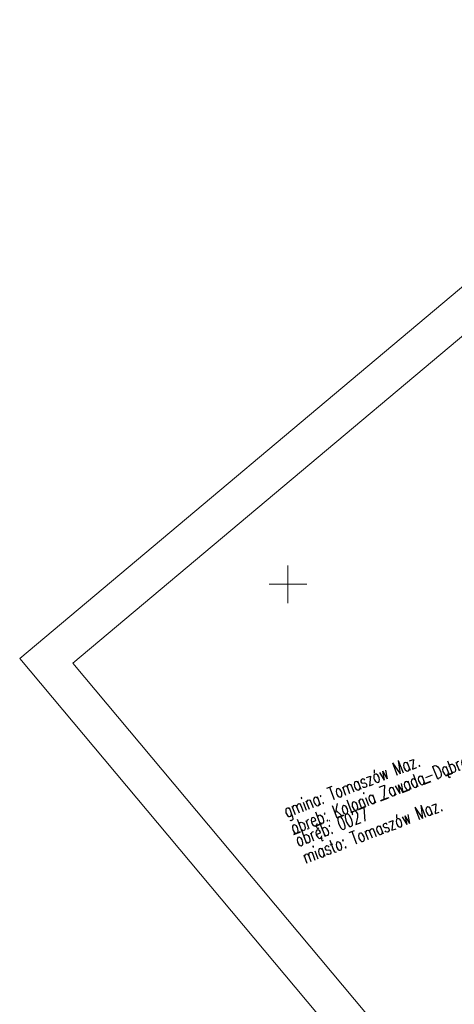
# Model space of a CAD drawing. Header units: metres. Extents: x 7429064 to 7430889, y 5709479 to 5710355.
# Tile 3 of 56: x 7429064 to 7429122, y 5709594 to 5709725. Entities that reach past the tile are written whole.
import ezdxf
from ezdxf.enums import TextEntityAlignment as Align

# ---------------------------------------------------------------- set-up
doc = ezdxf.new("R2010")
doc.units = ezdxf.units.M
doc.linetypes.add('1', pattern=[0])
doc.linetypes.add('12', pattern=[3, 1, -1, 0, -1])
doc.layers.add('_1_X-REFY', color=7, linetype='Continuous')
for name, color, linetype, lineweight in [('arkusz', 252, 'Continuous', 18), ('GMINA_L_0', 252, '12', 35), ('GMINA_T_0', 252, 'Continuous', 18), ('KRZYZE_L_0', 252, '1', 18), ('OBREB_T_0', 252, 'Continuous', 18)]:
    doc.layers.add(name, color=color, linetype=linetype, lineweight=lineweight)
doc.styles.get("Standard").update_dxf_attribs({"font": 'simplex.shx'})

# ---------------------------------------------------------------- blocks, each defined once
blk = doc.blocks.new('X-ref_MDCP_Szara')
at = {"layer": 'arkusz', "linetype": 'Continuous'}
for p, q in [((7429064.33, 5709640.14), (7429853.36, 5710302.21)), ((7429071.38, 5709639.53), (7429852.74, 5710295.17)), ((7429199.32, 5709479.27), (7429064.33, 5709640.14)), ((7429199.93, 5709486.32), (7429071.38, 5709639.53))]:
    blk.add_line(p, q, dxfattribs=at)
at = {"layer": 'GMINA_L_0', "linetype": '12'}
blk.add_line((7429100.73, 5709616.74), (7429307.84, 5709696.73), dxfattribs=at)
at = {"layer": 'KRZYZE_L_0', "linetype": '1'}
for p, q in [((7429100, 5709647.5), (7429100, 5709652.5)), ((7429097.5, 5709650), (7429102.5, 5709650))]:
    blk.add_line(p, q, dxfattribs=at)
at = {"layer": 'GMINA_T_0', "width": 0.7}
blk.add_text('gmina: Tomaszów Maz.', height=1.75, rotation=21.1184, dxfattribs=at).set_placement((7429099.84, 5709618.97))
blk.add_text('miasto: Tomaszów Maz.', height=1.75, rotation=21.1184, dxfattribs=at).set_placement((7429101.7, 5709614.5), align=Align.TOP_LEFT)
at = {"layer": 'OBREB_T_0', "width": 0.7}
blk.add_text('obręb: Kolonia Zawada-Dąbrowa', height=1.75, rotation=21.1184, dxfattribs=at).set_placement((7429100.73, 5709616.74))
blk.add_text('obręb: 0027', height=1.75, rotation=21.1184, dxfattribs=at).set_placement((7429100.73, 5709616.74), align=Align.TOP_LEFT)

msp = doc.modelspace()

# ---------------------------------------------------------------- block references
at = {"layer": '_1_X-REFY'}
msp.add_blockref('X-ref_MDCP_Szara', (0, 0), dxfattribs=at)

doc.saveas('drawing.dxf')
